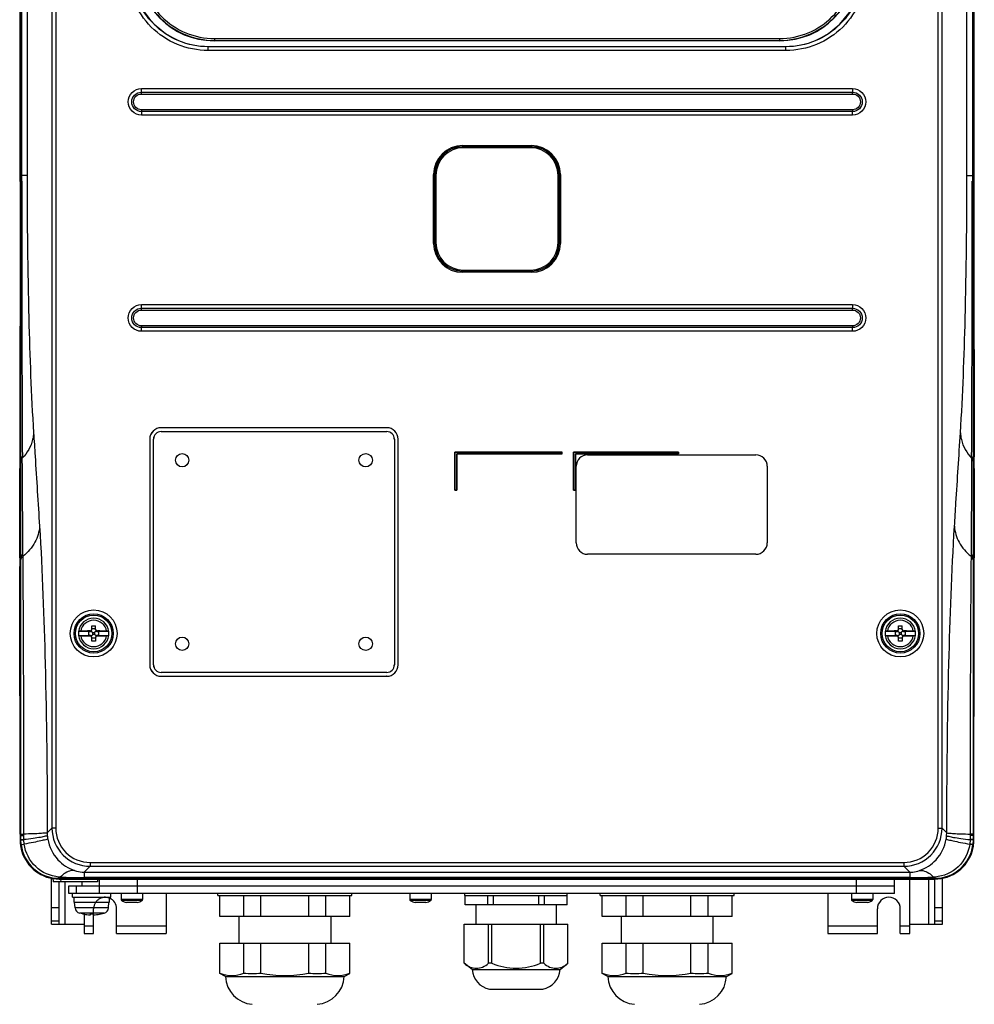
# Model space of a CAD drawing. Header units: millimetres. Extents: x 0 to 3364, y 0 to 2378.
# Tile 10 of 36: x 1396 to 1646, y 740 to 997. Entities that reach past the tile are written whole.
import ezdxf

# ---------------------------------------------------------------- set-up
doc = ezdxf.new("R2010")
doc.units = ezdxf.units.MM
doc.header["$LTSCALE"] = 185.02
doc.linetypes.add('HIDDEN', pattern=[0.2, 0.1, -0.1])
doc.layers.add('00_COMPONENTS', color=7, linetype='CONTINUOUS')

msp = doc.modelspace()

# ---------------------------------------------------------------- linework, layer by layer
at = {"layer": '00_COMPONENTS', "color": 9, "linetype": 'CONTINUOUS'}
for p, q in [((1404.46, 1402.87), (1404.46, 786.06)), ((1405.46, 1402.87), (1405.46, 786.06)), ((1636.28, 786.06), (1636.28, 1402.87)), ((1637.28, 786.06), (1637.28, 1402.87)), ((1396.35, 956.75), (1396.35, 1232.18)), ((1396.54, 956.75), (1396.54, 1232.18)), ((1397.95, 1232.18), (1397.95, 956.75)), ((1643.8, 956.75), (1643.8, 1232.18)), ((1645.21, 1232.18), (1645.21, 956.75)), ((1645.39, 1232.18), (1645.39, 956.75)), ((1446.87, 991.97), (1446.95, 992.04)), ((1446.95, 992.54), (1594.8, 992.54)), ((1446.95, 992.54), (1446.95, 992.04)), ((1446.95, 992.04), (1594.8, 992.04)), ((1594.8, 992.54), (1594.8, 992.04)), ((1594.87, 991.97), (1594.8, 992.04)), ((1445.3, 990.39), (1445.37, 990.47)), ((1596.44, 990.39), (1445.3, 990.39)), ((1445.3, 989.4), (1445.3, 990.39)), ((1596.44, 989.4), (1445.3, 989.4)), ((1596.44, 990.39), (1596.37, 990.47)), ((1596.44, 989.4), (1596.44, 990.39)), ((1427.87, 979.45), (1613.87, 979.45)), ((1427.87, 978.03), (1427.87, 979.45)), ((1427.87, 978.5), (1613.87, 978.5)), ((1613.87, 979.45), (1613.87, 978.5)), ((1613.87, 978.03), (1613.87, 978.5)), ((1427.87, 978.03), (1613.87, 978.03)), ((1613.87, 973.9), (1427.87, 973.9)), ((1427.87, 973.9), (1427.87, 972.48)), ((1613.87, 973.43), (1427.87, 973.43)), ((1613.87, 973.9), (1613.87, 973.43)), ((1613.87, 972.48), (1613.87, 973.43)), ((1613.87, 972.48), (1427.87, 972.48)), ((1511.87, 964.53), (1529.87, 964.53)), ((1511.87, 964.53), (1511.87, 964.22)), ((1511.87, 964.23), (1529.87, 964.23)), ((1529.87, 964.53), (1529.87, 964.22)), ((1397.95, 956.75), (1396.14, 956.75)), ((1396.35, 955.19), (1396.35, 956.75)), ((1396.54, 955.19), (1396.54, 956.75)), ((1504.3, 956.97), (1504.62, 956.97)), ((1504.3, 938.97), (1504.3, 956.97)), ((1504.6, 938.97), (1504.6, 956.97)), ((1537.44, 956.97), (1537.12, 956.97)), ((1537.14, 956.97), (1537.14, 938.97)), ((1537.44, 956.97), (1537.44, 938.97)), ((1643.8, 956.75), (1645.61, 956.75)), ((1645.21, 956.75), (1645.21, 955.19)), ((1645.39, 956.75), (1645.39, 955.19)), ((1396.33, 882.44), (1396.35, 955.19)), ((1645.39, 955.19), (1645.42, 882.44)), ((1504.3, 938.97), (1504.62, 938.97)), ((1537.44, 938.97), (1537.12, 938.97)), ((1511.87, 931.4), (1511.87, 931.72)), ((1529.87, 931.7), (1511.87, 931.7)), ((1529.87, 931.4), (1511.87, 931.4)), ((1529.87, 931.4), (1529.87, 931.72)), ((1427.87, 922.95), (1613.87, 922.95)), ((1427.87, 921.53), (1427.87, 922.95)), ((1427.87, 922), (1613.87, 922)), ((1613.87, 922.95), (1613.87, 922)), ((1613.87, 921.53), (1613.87, 922)), ((1427.87, 921.53), (1613.87, 921.53)), ((1613.87, 917.4), (1427.87, 917.4)), ((1427.87, 917.4), (1427.87, 916.93)), ((1613.87, 916.93), (1427.87, 916.93)), ((1427.87, 915.98), (1427.87, 916.93)), ((1613.87, 917.4), (1613.87, 916.93)), ((1613.87, 915.98), (1613.87, 916.93)), ((1613.87, 915.98), (1427.87, 915.98)), ((1433.01, 889.77), (1433.02, 889.77)), ((1433.02, 890.77), (1433.03, 890.76)), ((1492.02, 890.77), (1492.01, 890.76)), ((1492.03, 889.77), (1492.02, 889.77)), ((1430.02, 887.77), (1430.03, 887.76)), ((1431.01, 887.77), (1431.02, 887.77)), ((1494.03, 887.77), (1494.02, 887.77)), ((1495.02, 887.77), (1495.01, 887.76)), ((1396.71, 882.79), (1396.71, 883.2)), ((1645.03, 883.2), (1645.03, 882.79)), ((1396.33, 882.44), (1396.02, 882.44)), ((1396.32, 880.14), (1396.33, 882.02)), ((1396.33, 882.02), (1396.33, 882.44)), ((1396.73, 880.14), (1396.71, 882.79)), ((1645.03, 882.79), (1645.01, 880.14)), ((1645.42, 882.44), (1645.72, 882.44)), ((1645.42, 882.44), (1645.42, 882.02)), ((1645.42, 882.02), (1645.42, 880.14)), ((1396.88, 857.7), (1396.73, 880.14)), ((1645.01, 880.14), (1644.86, 857.7)), ((1396.89, 857.17), (1396.88, 857.7)), ((1644.86, 857.7), (1644.86, 857.17)), ((1396.31, 856.78), (1396.02, 856.78)), ((1396.31, 856.25), (1396.31, 856.78)), ((1396.31, 854.55), (1396.31, 856.25)), ((1645.43, 856.78), (1645.72, 856.78)), ((1645.43, 856.78), (1645.43, 856.25)), ((1645.43, 856.25), (1645.43, 854.55)), ((1396.32, 784.46), (1396.31, 854.55)), ((1645.43, 854.55), (1645.42, 784.46)), ((1414.37, 837.44), (1414.37, 837.61)), ((1416.37, 837.44), (1416.37, 837.61)), ((1625.37, 837.44), (1625.37, 837.61)), ((1627.37, 837.44), (1627.37, 837.61)), ((1414.37, 836.49), (1414.37, 836.32)), ((1416.37, 836.49), (1416.37, 836.32)), ((1625.37, 836.49), (1625.37, 836.32)), ((1627.37, 836.49), (1627.37, 836.32)), ((1430.02, 828.76), (1430.03, 828.77)), ((1431.01, 828.76), (1431.02, 828.76)), ((1433.01, 826.76), (1433.02, 826.77)), ((1492.03, 826.76), (1492.02, 826.77)), ((1494.03, 828.76), (1494.02, 828.76)), ((1495.02, 828.76), (1495.01, 828.77)), ((1433.02, 825.77), (1433.03, 825.77)), ((1492.02, 825.77), (1492.01, 825.77)), ((1403.23, 784.83), (1404.46, 786.06)), ((1405.46, 786.06), (1404.46, 786.06)), ((1636.28, 786.06), (1637.28, 786.06)), ((1637.28, 786.06), (1638.51, 784.83)), ((1396.13, 782.96), (1396.32, 782.96)), ((1396.32, 782.96), (1396.32, 784.46)), ((1396.39, 781.76), (1396.32, 782.96)), ((1397.13, 784.14), (1397.13, 784.5)), ((1397.14, 783.05), (1397.13, 784.14)), ((1397.14, 782.96), (1397.14, 783.05)), ((1397.22, 781.87), (1397.14, 782.96)), ((1403.23, 784.83), (1403.25, 784.15)), ((1638.49, 784.15), (1638.51, 784.83)), ((1644.6, 782.96), (1644.52, 781.87)), ((1644.61, 784.14), (1644.6, 783.05)), ((1644.6, 783.05), (1644.6, 782.96)), ((1644.61, 784.5), (1644.61, 784.14)), ((1645.42, 782.97), (1645.35, 781.78)), ((1645.42, 784.46), (1645.42, 782.97)), ((1645.42, 782.97), (1645.61, 782.97)), ((1396.39, 781.76), (1397.22, 781.87)), ((1644.52, 781.87), (1644.51, 781.79)), ((1645.35, 781.78), (1645.34, 781.7)), ((1645.34, 781.7), (1645.53, 781.68)), ((1412.91, 774.54), (1414.45, 776.07)), ((1414.45, 777.07), (1627.3, 777.07)), ((1414.45, 777.07), (1414.45, 776.07)), ((1414.45, 776.07), (1627.3, 776.07)), ((1627.3, 777.07), (1627.3, 776.07)), ((1627.3, 776.07), (1628.83, 774.54)), ((1406.65, 773.24), (1406.27, 773.27)), ((1406.69, 772.94), (1406.37, 772.94)), ((1406.37, 772.73), (1406.37, 772.94)), ((1406.72, 772.75), (1406.77, 771.97)), ((1412.91, 774.54), (1628.83, 774.54)), ((1412.91, 774.54), (1412.91, 773.13)), ((1628.83, 773.13), (1412.91, 773.13)), ((1412.91, 773.13), (1412.91, 772.73)), ((1628.83, 772.94), (1412.91, 772.94)), ((1426.87, 768.97), (1426.87, 772.73)), ((1614.87, 768.97), (1614.87, 772.73)), ((1628.83, 774.54), (1628.83, 772.73)), ((1633.87, 760.97), (1633.87, 772.73)), ((1635.37, 772.94), (1635.06, 772.94)), ((1635.48, 773.27), (1635.09, 773.24)), ((1635.37, 772.94), (1635.37, 772.73)), ((1407.87, 771.97), (1407.87, 760.97)), ((1410.87, 768.97), (1410.87, 770.97)), ((1428.17, 767.37), (1422.57, 767.37)), ((1503.67, 767.37), (1498.07, 767.37)), ((1619.17, 767.37), (1613.57, 767.37)), ((1406.37, 765.24), (1404.37, 765.24)), ((1419.24, 765.2), (1410.5, 765.2)), ((1428.04, 767.14), (1422.7, 767.14)), ((1503.54, 767.14), (1498.2, 767.14)), ((1619.04, 767.14), (1613.7, 767.14)), ((1637.37, 765.24), (1635.37, 765.24)), ((1418.08, 763.8), (1411.67, 763.8)), ((1406.37, 761.69), (1404.37, 761.69)), ((1412.87, 760.47), (1415.37, 760.47)), ((1421.37, 760.47), (1434.37, 760.47)), ((1607.37, 760.47), (1620.37, 760.47)), ((1626.37, 760.47), (1628.87, 760.47)), ((1637.37, 761.69), (1635.37, 761.69))]:
    msp.add_line(p, q, dxfattribs=at)
at = {"layer": '00_COMPONENTS', "color": 7, "linetype": 'CONTINUOUS'}
for p, q in [((1396.14, 956.75), (1396.14, 1232.18)), ((1645.61, 1232.18), (1645.61, 956.75)), ((1594.87, 991.97), (1446.87, 991.97)), ((1445.37, 990.47), (1596.37, 990.47)), ((1529.87, 964.22), (1511.87, 964.22)), ((1529.62, 963.97), (1512.12, 963.97)), ((1504.62, 956.97), (1504.62, 938.97)), ((1504.87, 956.72), (1504.87, 939.22)), ((1536.87, 939.22), (1536.87, 956.72)), ((1537.12, 938.97), (1537.12, 956.97)), ((1511.87, 931.72), (1529.87, 931.72)), ((1512.12, 931.97), (1529.62, 931.97)), ((1433.01, 889.77), (1492.03, 889.77)), ((1492.02, 890.77), (1433.02, 890.77)), ((1433.02, 889.77), (1492.02, 889.77)), ((1492.01, 890.76), (1433.03, 890.76)), ((1430.02, 887.77), (1430.02, 828.76)), ((1430.03, 887.76), (1430.03, 828.77)), ((1431.01, 828.76), (1431.01, 887.77)), ((1431.02, 828.76), (1431.02, 887.77)), ((1494.02, 887.77), (1494.02, 828.76)), ((1494.03, 887.77), (1494.03, 828.76)), ((1495.01, 828.77), (1495.01, 887.76)), ((1495.02, 828.76), (1495.02, 887.77)), ((1537.88, 884.4), (1509.86, 884.4)), ((1509.86, 884.4), (1509.87, 884.4)), ((1509.86, 884.4), (1509.86, 874.39)), ((1509.87, 884.4), (1537.87, 884.4)), ((1509.87, 874.4), (1509.87, 884.4)), ((1537.87, 883.9), (1510.37, 883.9)), ((1510.38, 883.89), (1510.37, 883.9)), ((1510.37, 883.9), (1510.37, 874.4)), ((1510.38, 883.89), (1537.88, 883.89)), ((1510.38, 874.39), (1510.38, 883.89)), ((1537.87, 884.4), (1537.87, 883.9)), ((1537.88, 884.4), (1537.87, 884.4)), ((1537.88, 883.89), (1537.87, 883.9)), ((1537.88, 883.89), (1537.88, 884.4)), ((1568.38, 884.4), (1540.86, 884.4)), ((1540.86, 884.4), (1540.87, 884.4)), ((1540.86, 884.4), (1540.86, 874.39)), ((1540.87, 884.4), (1568.37, 884.4)), ((1540.87, 874.4), (1540.87, 884.4)), ((1568.37, 883.9), (1541.37, 883.9)), ((1541.38, 883.89), (1541.37, 883.9)), ((1541.37, 883.9), (1541.37, 874.4)), ((1541.38, 883.89), (1568.38, 883.89)), ((1541.38, 874.39), (1541.38, 883.89)), ((1544.57, 883.67), (1588.57, 883.67)), ((1568.37, 884.4), (1568.37, 883.9)), ((1568.38, 884.4), (1568.37, 884.4)), ((1568.38, 883.89), (1568.37, 883.9)), ((1568.38, 883.89), (1568.38, 884.4)), ((1396.03, 883.13), (1396.02, 882.44)), ((1541.57, 860.67), (1541.57, 880.67)), ((1591.57, 880.67), (1591.57, 860.67)), ((1645.72, 882.44), (1645.72, 883.13)), ((1396.02, 856.78), (1396.02, 880.14)), ((1645.72, 880.14), (1645.72, 856.78)), ((1509.86, 874.39), (1509.87, 874.4)), ((1509.86, 874.39), (1510.38, 874.39)), ((1510.37, 874.4), (1509.87, 874.4)), ((1510.38, 874.39), (1510.37, 874.4)), ((1540.86, 874.39), (1540.87, 874.4)), ((1540.86, 874.39), (1541.38, 874.39)), ((1541.37, 874.4), (1540.87, 874.4)), ((1541.38, 874.39), (1541.37, 874.4)), ((1588.57, 857.67), (1544.57, 857.67)), ((1414.12, 837.47), (1411.4, 837.47)), ((1411.4, 837.47), (1411.4, 837.47)), ((1414.12, 837.47), (1414.37, 837.44)), ((1414.12, 836.47), (1414.12, 837.47)), ((1414.75, 837.59), (1415.12, 837.22)), ((1414.87, 838.97), (1415.87, 838.97)), ((1414.87, 837.94), (1414.87, 838.97)), ((1414.87, 838.22), (1415.87, 838.22)), ((1415.12, 837.22), (1415.62, 837.22)), ((1415.12, 836.72), (1415.12, 837.22)), ((1415.99, 837.59), (1415.62, 837.22)), ((1415.62, 837.22), (1415.62, 836.72)), ((1415.87, 837.94), (1415.87, 838.97)), ((1416.37, 837.44), (1416.62, 837.47)), ((1419.34, 837.47), (1416.62, 837.47)), ((1416.62, 837.47), (1416.62, 836.47)), ((1419.34, 837.47), (1419.34, 837.47)), ((1625.12, 837.47), (1622.4, 837.47)), ((1622.4, 837.47), (1622.4, 837.47)), ((1625.12, 837.47), (1625.37, 837.44)), ((1625.12, 836.47), (1625.12, 837.47)), ((1625.75, 837.59), (1626.12, 837.22)), ((1625.87, 838.97), (1626.87, 838.97)), ((1625.87, 837.94), (1625.87, 838.97)), ((1625.87, 838.22), (1626.87, 838.22)), ((1626.12, 837.22), (1626.62, 837.22)), ((1626.12, 836.72), (1626.12, 837.22)), ((1626.99, 837.59), (1626.62, 837.22)), ((1626.62, 837.22), (1626.62, 836.72)), ((1626.87, 837.94), (1626.87, 838.97)), ((1627.37, 837.44), (1627.62, 837.47)), ((1630.34, 837.47), (1627.62, 837.47)), ((1627.62, 837.47), (1627.62, 836.47)), ((1630.34, 837.47), (1630.34, 837.47)), ((1411.4, 836.47), (1414.12, 836.47)), ((1411.4, 836.47), (1411.4, 836.46)), ((1414.37, 836.49), (1414.12, 836.47)), ((1414.75, 836.34), (1415.12, 836.72)), ((1414.87, 834.97), (1414.87, 835.99)), ((1415.87, 835.72), (1414.87, 835.72)), ((1415.87, 834.97), (1414.87, 834.97)), ((1415.62, 836.72), (1415.12, 836.72)), ((1415.99, 836.34), (1415.62, 836.72)), ((1415.87, 835.99), (1415.87, 834.97)), ((1416.62, 836.47), (1416.37, 836.49)), ((1416.62, 836.47), (1419.34, 836.47)), ((1419.34, 836.47), (1419.34, 836.46)), ((1622.4, 836.47), (1625.12, 836.47)), ((1622.4, 836.47), (1622.4, 836.46)), ((1625.37, 836.49), (1625.12, 836.47)), ((1625.75, 836.34), (1626.12, 836.72)), ((1625.87, 834.97), (1625.87, 835.99)), ((1626.87, 835.72), (1625.87, 835.72)), ((1626.87, 834.97), (1625.87, 834.97)), ((1626.62, 836.72), (1626.12, 836.72)), ((1626.99, 836.34), (1626.62, 836.72)), ((1626.87, 835.99), (1626.87, 834.97)), ((1627.62, 836.47), (1627.37, 836.49)), ((1627.62, 836.47), (1630.34, 836.47)), ((1630.34, 836.47), (1630.34, 836.46)), ((1492.03, 826.76), (1433.01, 826.76)), ((1492.02, 826.77), (1433.02, 826.77)), ((1433.02, 825.77), (1492.02, 825.77)), ((1433.03, 825.77), (1492.01, 825.77)), ((1396.13, 784.46), (1396.13, 783.98)), ((1396.13, 783.98), (1396.13, 782.96)), ((1645.61, 783.99), (1645.61, 784.46)), ((1645.61, 782.97), (1645.61, 783.99)), ((1404.71, 773), (1404.77, 771.97)), ((1406.37, 772.73), (1412.91, 772.73)), ((1412.91, 772.73), (1628.83, 772.73)), ((1416.37, 772.73), (1416.37, 771.97)), ((1416.87, 768.97), (1416.87, 772.73)), ((1624.87, 768.97), (1624.87, 772.73)), ((1628.83, 772.73), (1635.37, 772.73)), ((1635.37, 760.97), (1635.37, 772.73)), ((1416.37, 771.97), (1404.77, 771.97)), ((1406.37, 760.97), (1406.37, 771.97)), ((1408.87, 770.97), (1624.87, 770.97)), ((1408.87, 768.97), (1408.87, 770.97)), ((1412.37, 770.97), (1412.37, 771.97)), ((1624.87, 768.97), (1408.87, 768.97)), ((1409.87, 767.97), (1409.87, 768.97)), ((1409.87, 767.97), (1419.87, 767.97)), ((1410.27, 766.67), (1410.27, 767.97)), ((1419.47, 766.67), (1419.47, 767.97)), ((1419.87, 767.97), (1419.87, 768.97)), ((1422.57, 768.97), (1422.57, 767.37)), ((1428.17, 768.97), (1428.17, 767.37)), ((1447.87, 768.47), (1447.87, 768.97)), ((1447.87, 768.47), (1482.87, 768.47)), ((1448.4, 762.97), (1448.4, 768.47)), ((1454.63, 762.97), (1454.63, 768.47)), ((1459.13, 762.97), (1459.13, 768.47)), ((1471.61, 762.97), (1471.61, 768.47)), ((1476.11, 762.97), (1476.11, 768.47)), ((1482.35, 762.97), (1482.35, 768.47)), ((1482.87, 768.47), (1482.87, 768.97)), ((1498.07, 768.97), (1498.07, 767.37)), ((1503.67, 768.97), (1503.67, 767.37)), ((1512.49, 768.47), (1512.49, 768.97)), ((1512.49, 768.47), (1539.26, 768.47)), ((1512.52, 765.97), (1512.52, 768.47)), ((1518.44, 765.97), (1518.44, 768.47)), ((1519.94, 765.97), (1519.94, 768.47)), ((1531.8, 765.97), (1531.8, 768.47)), ((1533.3, 765.97), (1533.3, 768.47)), ((1539.23, 765.97), (1539.23, 768.47)), ((1539.26, 768.47), (1539.26, 768.97)), ((1547.87, 768.47), (1547.87, 768.97)), ((1547.87, 768.47), (1582.87, 768.47)), ((1548.4, 762.97), (1548.4, 768.47)), ((1554.63, 762.97), (1554.63, 768.47)), ((1559.13, 762.97), (1559.13, 768.47)), ((1571.61, 762.97), (1571.61, 768.47)), ((1576.11, 762.97), (1576.11, 768.47)), ((1582.35, 762.97), (1582.35, 768.47)), ((1582.87, 768.47), (1582.87, 768.97)), ((1613.57, 768.97), (1613.57, 767.37)), ((1619.17, 768.97), (1619.17, 767.37)), ((1410.27, 766.67), (1419.47, 766.67)), ((1410.5, 765.2), (1410.37, 766.67)), ((1419.24, 765.2), (1419.37, 766.67)), ((1426.77, 766.57), (1423.97, 766.57)), ((1502.27, 766.57), (1499.47, 766.57)), ((1539.23, 765.97), (1512.52, 765.97)), ((1515.37, 765.97), (1515.37, 760.97)), ((1536.37, 765.97), (1536.37, 760.97)), ((1617.77, 766.57), (1614.97, 766.57)), ((1412.42, 763.62), (1411.67, 763.8)), ((1412.42, 763.62), (1412.42, 763.62)), ((1414.52, 763.62), (1415.22, 763.62)), ((1414.52, 763.4), (1414.52, 763.62)), ((1415.22, 763.62), (1415.22, 763.4)), ((1417.32, 763.62), (1418.08, 763.8)), ((1417.32, 763.62), (1417.32, 763.62)), ((1482.35, 762.97), (1448.4, 762.97)), ((1453.37, 762.97), (1453.37, 755.97)), ((1477.37, 762.97), (1477.37, 755.97)), ((1582.35, 762.97), (1548.4, 762.97)), ((1553.37, 762.97), (1553.37, 755.97)), ((1577.37, 762.97), (1577.37, 755.97)), ((1404.37, 760.97), (1412.87, 760.97)), ((1512.31, 760.97), (1539.44, 760.97)), ((1512.31, 750.7), (1512.31, 760.97)), ((1518.66, 750.71), (1518.66, 760.97)), ((1519.52, 750.71), (1519.52, 760.97)), ((1532.22, 750.71), (1532.22, 760.97)), ((1533.09, 750.71), (1533.09, 760.97)), ((1539.44, 750.7), (1539.44, 760.97)), ((1628.87, 760.97), (1637.37, 760.97)), ((1448.4, 755.97), (1482.35, 755.97)), ((1448.4, 748.04), (1448.4, 755.97)), ((1454.63, 748.16), (1454.63, 755.97)), ((1459.13, 748.16), (1459.13, 755.97)), ((1471.61, 748.16), (1471.61, 755.97)), ((1476.11, 748.16), (1476.11, 755.97)), ((1482.35, 748.04), (1482.35, 755.97)), ((1548.4, 755.97), (1582.35, 755.97)), ((1548.4, 748.04), (1548.4, 755.97)), ((1554.63, 748.16), (1554.63, 755.97)), ((1559.13, 748.16), (1559.13, 755.97)), ((1571.61, 748.16), (1571.61, 755.97)), ((1576.11, 748.16), (1576.11, 755.97)), ((1582.35, 748.04), (1582.35, 755.97)), ((1514.39, 749.05), (1512.31, 750.7)), ((1519.52, 750.71), (1518.66, 750.71)), ((1533.09, 750.71), (1532.22, 750.71)), ((1537.36, 749.05), (1539.44, 750.7)), ((1449.88, 747.23), (1448.4, 748.04)), ((1449.88, 747.23), (1480.87, 747.23)), ((1480.87, 747.23), (1482.35, 748.04)), ((1514.39, 749.05), (1537.36, 749.05)), ((1549.88, 747.23), (1548.4, 748.04)), ((1549.88, 747.23), (1580.87, 747.23)), ((1580.87, 747.23), (1582.35, 748.04)), ((1518.87, 743.97), (1532.87, 743.97))]:
    msp.add_line(p, q, dxfattribs=at)
at = {"layer": '00_COMPONENTS', "color": 3, "linetype": 'CONTINUOUS'}
for p, q in [((1404.37, 760.97), (1404.37, 773.06)), ((1628.87, 758.47), (1628.87, 772.73)), ((1637.37, 760.97), (1637.37, 773.06)), ((1434.37, 768.97), (1434.37, 758.47)), ((1607.37, 768.97), (1607.37, 758.47)), ((1421.37, 758.47), (1421.37, 764.97)), ((1620.37, 758.47), (1620.37, 764.97)), ((1626.37, 758.47), (1626.37, 764.97)), ((1412.87, 763.62), (1412.87, 758.47)), ((1415.37, 758.47), (1415.37, 763.4)), ((1412.87, 758.47), (1415.37, 758.47)), ((1421.37, 758.47), (1434.37, 758.47)), ((1607.37, 758.47), (1620.37, 758.47)), ((1626.37, 758.47), (1628.87, 758.47))]:
    msp.add_line(p, q, dxfattribs=at)
at = {"layer": '00_COMPONENTS', "color": 8, "linetype": 'HIDDEN'}
msp.add_line((1415.37, 763.4), (1415.37, 764.97), dxfattribs=at)
at = {"layer": '00_COMPONENTS', "color": 7, "linetype": 'CONTINUOUS'}
for centre, radius in [((1438.52, 882.27), 1.75), ((1486.52, 882.27), 1.75), ((1415.37, 836.97), 4.79), ((1626.37, 836.97), 4.79), ((1438.52, 834.27), 1.75), ((1486.52, 834.27), 1.75)]:
    msp.add_circle(centre, radius, dxfattribs=at)
at = {"layer": '00_COMPONENTS', "color": 9, "linetype": 'CONTINUOUS'}
for centre, radius in [((1415.37, 836.97), 6.14), ((1415.37, 836.97), 5.14), ((1626.37, 836.97), 6.14), ((1626.37, 836.97), 5.14)]:
    msp.add_circle(centre, radius, dxfattribs=at)
for centre, radius, start, end in [((1511.87, 956.97), 7.57, 90, 180), ((1511.87, 956.97), 7.27, 90, 180), ((1529.87, 956.97), 7.57, 0, 90), ((1529.87, 956.97), 7.27, 0, 90), ((14869.21, 951.68), 13472.67, 179.985046, 180.291223), ((-13357.99, 955.37), 15003.19, 359.724395, 359.999338), ((1511.87, 938.97), 7.57, 180, 270), ((1511.87, 938.97), 7.27, 180, 270), ((1529.87, 938.97), 7.57, 270, 360), ((1529.87, 938.97), 7.27, 270, 360), ((10291.78, 791.39), 8647.17, 179.564089, 180.045619), ((1415.37, 836.97), 3.44, 9.8388, 170.1612), ((1626.37, 836.97), 3.44, 9.8388, 170.1612), ((1415.37, 836.97), 3.44, 189.8388, 350.1612), ((1626.37, 836.97), 3.44, 189.8388, 350.1612), ((1414.44, 786.06), 9.98, 179.9897, 270.0103), ((1414.44, 786.06), 8.98, 179.9678, 270.0322), ((1627.3, 786.06), 9.98, 269.9897, 0.0103), ((1627.3, 786.06), 8.98, 269.9678, 0.0322), ((1413.65, 784.9), 10.43, 184.163, 189.4353), ((1628.09, 784.9), 10.43, 350.5648, 355.8369), ((1406.34, 782.95), 10.02, 186.8185, 270.1924), ((1635.41, 782.95), 10.02, 269.8073, 352.8047), ((1412.78, 944.36), 171.23, 267.9488, 270.0443), ((1413.13, -2363.92), 3136.86, 90.00398, 90.11767), ((1628.97, 944.25), 171.12, 269.955, 272.0519), ((1628.62, -2361.14), 3134.08, 89.88228, 89.99607)]:
    msp.add_arc(centre, radius, start, end, dxfattribs=at)
at = {"layer": '00_COMPONENTS', "color": 7, "linetype": 'CONTINUOUS'}
for centre, radius, start, end in [((1511.87, 956.97), 7.25, 90, 180), ((1512.12, 956.72), 7.25, 90, 180), ((1529.62, 956.72), 7.25, 0, 90), ((1529.87, 956.97), 7.25, 0, 90), ((26075.75, 956.11), 24430.15, 180.00215, 180.171157), ((1511.87, 938.97), 7.25, 180, 270), ((1512.12, 939.22), 7.25, 180, 270), ((1529.62, 939.22), 7.25, 270, 360), ((1529.87, 938.97), 7.25, 270, 360), ((1544.57, 880.67), 3, 90, 180), ((1588.57, 880.67), 3, 0, 90), ((2005.62, 880.12), 609.6, 179.7818, 179.99806), ((1036.12, 880.12), 609.6, 0.00194, 0.2182), ((1544.57, 860.67), 3, 180, 270), ((1588.57, 860.67), 3, 270, 360), ((2010.55, 856.8), 614.53, 180.00167, 180.2163), ((1031.19, 856.8), 614.53, 359.7837, 359.99833), ((-20964.85, 784.55), 22360.98, 359.999775, 0.179179), ((1415.37, 836.97), 4, 7.3135, 172.6865), ((1626.37, 836.97), 4, 7.3135, 172.6865), ((1415.37, 836.97), 4, 172.8192, 187.1808), ((1415.16, 760.95), 76.67, 90.5866, 92.3728), ((1415.49, 757.23), 80.39, 87.6685, 89.372), ((1415.37, 836.97), 4, 352.8192, 7.1808), ((1626.37, 836.97), 4, 172.8192, 187.1808), ((1626.16, 760.95), 76.67, 90.5866, 92.3728), ((1626.49, 757.23), 80.39, 87.6685, 89.372), ((1626.37, 836.97), 4, 352.8192, 7.1808), ((1415.37, 836.97), 4, 187.3135, 352.6865), ((1415.25, 916.7), 80.39, 267.6685, 269.372), ((1415.59, 912.98), 76.67, 270.5866, 272.3728), ((1626.37, 836.97), 4, 187.3135, 352.6865), ((1626.25, 916.7), 80.39, 267.6685, 269.372), ((1626.59, 912.98), 76.67, 270.5866, 272.3728), ((1406.38, 782.97), 10.25, 180.0525, 186.824), ((1635.36, 782.97), 10.25, 352.7231, 359.9488), ((1406.44, 782.98), 10.31, 186.8349, 195.8696), ((1406.37, 782.97), 10.24, 195.877, 270.0001), ((1635.37, 782.97), 10.24, 269.9999, 344.123), ((1635.31, 782.98), 10.3, 344.1292, 352.714), ((1422.85, 767.37), 0.28, 180, 237.7308), ((1427.89, 767.37), 0.28, 302.2692, 360), ((1498.35, 767.37), 0.28, 180, 237.7308), ((1503.39, 767.37), 0.28, 302.2692, 360), ((1613.85, 767.37), 0.28, 180, 237.7308), ((1618.89, 767.37), 0.28, 302.2692, 360), ((1412.09, 765.34), 1.6, 185, 254.506), ((1417.65, 765.34), 1.6, 285.494, 355), ((1425.37, 771.37), 5, 237.7308, 253.7398), ((1425.37, 771.37), 5, 286.2602, 302.2692), ((1500.87, 771.37), 5, 237.7308, 253.7398), ((1500.87, 771.37), 5, 286.2602, 302.2692), ((1616.37, 771.37), 5, 237.7308, 253.7398), ((1616.37, 771.37), 5, 286.2602, 302.2692), ((1414.87, 775.37), 11.99, 258.2142, 265.9364), ((1415.37, 765.77), 2.38, 269.3179, 270.6821), ((1415.26, 769.9), 6.51, 272.4983, 274.1002), ((1414.87, 775.37), 11.99, 274.0636, 281.7858), ((1525.87, 765.67), 16.25, 246.9992, 293.0008), ((1457.4, 747.49), 7.53, 182.0242, 265.9673), ((1456.88, 770.03), 21.99, 264.1274, 275.8726), ((1465.37, 777.25), 29.75, 257.8975, 282.1025), ((1473.86, 770.03), 21.99, 264.1274, 275.8726), ((1473.34, 747.49), 7.53, 274.0327, 357.9758), ((1519.92, 749.41), 5.55, 183.78, 259.0816), ((1531.82, 749.41), 5.55, 280.9184, 356.22), ((1557.4, 747.49), 7.53, 182.0242, 265.9673), ((1556.88, 770.03), 21.99, 264.1274, 275.8726), ((1565.37, 777.25), 29.75, 257.8975, 282.1025), ((1573.86, 770.03), 21.99, 264.1274, 275.8726), ((1573.34, 747.49), 7.53, 274.0327, 357.9758)]:
    msp.add_arc(centre, radius, start, end, dxfattribs=at)
at = {"layer": '00_COMPONENTS', "color": 8, "linetype": 'HIDDEN'}
msp.add_arc((1418.37, 764.97), 3, 66.6845, 180, dxfattribs=at)
at = {"layer": '00_COMPONENTS', "color": 3, "linetype": 'CONTINUOUS'}
for centre, end in [((1418.37, 764.97), 66.6845), ((1623.37, 764.97), 180)]:
    msp.add_arc(centre, 3, 0, end, dxfattribs=at)
at = {"layer": '00_COMPONENTS', "color": 7, "linetype": 'CONTINUOUS'}
for centre, major_axis, ratio, start_param, end_param in [((1446.87, 1011.97), (14.15, 14.15), 0.999695, -3.926839, -2.356347), ((1594.87, 1011.97), (-14.15, 14.15), 0.999695, -3.926839, -2.356347), ((1445.37, 1010.47), (14.15, 14.15), 0.999695, 2.356347, 3.926839), ((1596.37, 1010.47), (-14.15, 14.15), 0.999695, 2.356347, 3.926839), ((1433.02, 887.76), (2.12, -2.12), 0.999695, 2.356347, 3.926839), ((1433.03, 887.76), (2.12, -2.12), 0.999695, 2.356347, 3.926839), ((1433.01, 887.77), (1.41, -1.41), 0.999695, 2.356347, 3.926839), ((1433.02, 887.76), (1.41, -1.41), 0.999695, 2.356347, 3.926839), ((1492.01, 887.76), (-2.12, -2.12), 0.999695, 2.356347, 3.926839), ((1492.02, 887.76), (2.12, 2.12), 0.999695, -0.785246, 0.785246), ((1492.02, 887.76), (-1.41, -1.41), 0.999695, 2.356347, 3.926839), ((1492.03, 887.77), (1.41, 1.41), 0.999695, -0.785246, 0.785246), ((1414.37, 837.95), (0.354, -0.386), 0.916331, -0.785398, 0.077046), ((1414.37, 837.94), (0, 0.55), 0.909039, -2.279149, -1.570796), ((1416.37, 837.94), (0, 0.55), 0.909039, 1.570796, 2.279149), ((1416.37, 837.95), (0.354, 0.386), 0.916331, 3.064547, 3.926991), ((1625.37, 837.95), (0.354, -0.386), 0.916331, -0.785398, 0.077046), ((1625.37, 837.94), (0, 0.55), 0.909039, -2.279149, -1.570796), ((1627.37, 837.94), (0, 0.55), 0.909039, 1.570796, 2.279149), ((1627.37, 837.95), (0.354, 0.386), 0.916331, 3.064547, 3.926991), ((1414.37, 835.98), (0.354, 0.386), 0.916331, -0.077046, 0.785398), ((1414.37, 835.99), (0, 0.55), 0.909039, -1.570796, -0.862444), ((1416.37, 835.99), (0, 0.55), 0.909039, 0.862444, 1.570796), ((1416.37, 835.98), (0.354, -0.386), 0.916331, 2.356194, 3.218639), ((1625.37, 835.98), (0.354, 0.386), 0.916331, -0.077046, 0.785398), ((1625.37, 835.99), (0, 0.55), 0.909039, -1.570796, -0.862444), ((1627.37, 835.99), (0, 0.55), 0.909039, 0.862444, 1.570796), ((1627.37, 835.98), (0.354, -0.386), 0.916331, 2.356194, 3.218639), ((1433.02, 828.77), (2.12, 2.12), 0.999695, -3.926839, -2.356347), ((1433.03, 828.77), (2.12, 2.12), 0.999695, 2.356347, 3.926839), ((1433.01, 828.76), (1.41, 1.41), 0.999695, -3.926839, -2.356347), ((1433.02, 828.77), (1.41, 1.41), 0.999695, 2.356347, 3.926839), ((1492.01, 828.77), (-2.12, 2.12), 0.999695, 2.356347, 3.926839), ((1492.02, 828.77), (-1.41, 1.41), 0.999695, 2.356347, 3.926839), ((1492.02, 828.77), (2.12, -2.12), 0.999695, -0.785246, 0.785246), ((1492.03, 828.76), (1.41, -1.41), 0.999695, -0.785246, 0.785246)]:
    msp.add_ellipse(centre, major_axis=major_axis, ratio=ratio, start_param=start_param, end_param=end_param, dxfattribs=at)
at = {"layer": '00_COMPONENTS', "color": 9, "linetype": 'CONTINUOUS'}
for points, knots in [([(1426.95, 1012.04), (1426.95, 1009.44), (1427.99, 1004.18), (1432.44, 997.53), (1439.09, 993.08), (1444.35, 992.04), (1446.95, 992.04)], [0, 0, 0, 0, 0.25, 0.5, 0.75, 1, 1, 1, 1]), ([(1427.45, 1012.04), (1427.45, 1009.5), (1428.46, 1004.38), (1432.8, 997.9), (1439.28, 993.56), (1444.41, 992.54), (1446.95, 992.54)], [0, 0, 0, 0, 0.249999, 0.5, 0.750001, 1, 1, 1, 1]), ([(1594.8, 992.04), (1597.4, 992.04), (1602.66, 993.08), (1609.3, 997.53), (1613.75, 1004.18), (1614.79, 1009.44), (1614.79, 1012.04)], [0, 0, 0, 0, 0.25, 0.5, 0.75, 1, 1, 1, 1]), ([(1594.8, 992.54), (1597.33, 992.54), (1602.46, 993.56), (1608.94, 997.9), (1613.28, 1004.38), (1614.29, 1009.5), (1614.29, 1012.04)], [0, 0, 0, 0, 0.249999, 0.5, 0.750001, 1, 1, 1, 1]), ([(1445.3, 989.4), (1442.57, 989.4), (1437.05, 990.49), (1430.07, 995.16), (1425.39, 1002.14), (1424.3, 1007.66), (1424.3, 1010.39)], [0, 0, 0, 0, 0.250003, 0.5, 0.749996, 1, 1, 1, 1]), ([(1445.3, 990.39), (1442.7, 990.4), (1437.44, 991.43), (1430.79, 995.89), (1426.34, 1002.53), (1425.3, 1007.79), (1425.3, 1010.39)], [0, 0, 0, 0, 0.250005, 0.499999, 0.749993, 1, 1, 1, 1]), ([(1617.44, 1010.39), (1617.44, 1007.66), (1616.35, 1002.14), (1611.68, 995.16), (1604.7, 990.49), (1599.18, 989.4), (1596.44, 989.4)], [0, 0, 0, 0, 0.250003, 0.5, 0.749996, 1, 1, 1, 1]), ([(1616.44, 1010.39), (1616.44, 1007.79), (1615.4, 1002.53), (1610.95, 995.89), (1604.3, 991.43), (1599.05, 990.4), (1596.44, 990.39)], [0, 0, 0, 0, 0.250005, 0.499999, 0.749993, 1, 1, 1, 1]), ([(1427.87, 972.48), (1426.98, 972.48), (1425.13, 973.24), (1424.02, 975.97), (1425.13, 978.69), (1426.98, 979.45), (1427.87, 979.45)], [0, 0, 0, 0, 0.250006, 0.500009, 0.75001, 1, 1, 1, 1]), ([(1427.87, 973.43), (1427.22, 973.42), (1425.87, 973.97), (1425.06, 975.97), (1425.88, 977.96), (1427.22, 978.51), (1427.87, 978.5)], [0, 0, 0, 0, 0.249917, 0.500138, 0.750305, 1, 1, 1, 1]), ([(1613.87, 979.45), (1614.76, 979.45), (1616.61, 978.69), (1617.73, 975.96), (1616.61, 973.24), (1614.76, 972.48), (1613.87, 972.48)], [0, 0, 0, 0, 0.250007, 0.500016, 0.750027, 1, 1, 1, 1]), ([(1613.87, 978.5), (1614.52, 978.5), (1615.87, 977.96), (1616.68, 975.97), (1615.87, 973.97), (1614.52, 973.43), (1613.87, 973.43)], [0, 0, 0, 0, 0.249734, 0.499833, 0.750151, 1, 1, 1, 1]), ([(1427.87, 973.9), (1427.34, 973.9), (1426.24, 974.34), (1425.58, 975.97), (1426.25, 977.59), (1427.34, 978.03), (1427.87, 978.03)], [0, 0, 0, 0, 0.24991, 0.500132, 0.7503, 1, 1, 1, 1]), ([(1613.87, 978.03), (1614.4, 978.03), (1615.5, 977.59), (1616.16, 975.97), (1615.5, 974.34), (1614.4, 973.9), (1613.87, 973.9)], [0, 0, 0, 0, 0.249736, 0.49983, 0.750151, 1, 1, 1, 1]), ([(1397.95, 956.75), (1397.95, 944.3), (1398.21, 921.85), (1399.01, 899.4), (1399.66, 889.42)], [0, 0, 0, 0, 0.554389, 1, 1, 1, 1]), ([(1642.09, 889.42), (1642.73, 899.4), (1643.54, 921.85), (1643.8, 944.3), (1643.8, 956.75)], [0, 0, 0, 0, 0.445611, 1, 1, 1, 1]), ([(1427.87, 915.98), (1426.98, 915.98), (1425.13, 916.74), (1424.02, 919.47), (1425.13, 922.19), (1426.98, 922.95), (1427.87, 922.95)], [0, 0, 0, 0, 0.250006, 0.500009, 0.75001, 1, 1, 1, 1]), ([(1427.87, 916.93), (1427.22, 916.92), (1425.87, 917.47), (1425.06, 919.47), (1425.88, 921.46), (1427.22, 922.01), (1427.87, 922)], [0, 0, 0, 0, 0.249917, 0.500138, 0.750305, 1, 1, 1, 1]), ([(1613.87, 922.95), (1614.76, 922.95), (1616.61, 922.19), (1617.73, 919.46), (1616.61, 916.74), (1614.76, 915.98), (1613.87, 915.98)], [0, 0, 0, 0, 0.250007, 0.500016, 0.750027, 1, 1, 1, 1]), ([(1613.87, 922), (1614.52, 922), (1615.87, 921.46), (1616.68, 919.47), (1615.87, 917.47), (1614.52, 916.93), (1613.87, 916.93)], [0, 0, 0, 0, 0.249734, 0.499833, 0.750151, 1, 1, 1, 1]), ([(1427.87, 917.4), (1427.34, 917.4), (1426.24, 917.84), (1425.58, 919.47), (1426.25, 921.09), (1427.34, 921.53), (1427.87, 921.53)], [0, 0, 0, 0, 0.24991, 0.500132, 0.7503, 1, 1, 1, 1]), ([(1613.87, 921.53), (1614.4, 921.53), (1615.5, 921.09), (1616.16, 919.47), (1615.5, 917.84), (1614.4, 917.4), (1613.87, 917.4)], [0, 0, 0, 0, 0.249736, 0.49983, 0.750151, 1, 1, 1, 1]), ([(1399.66, 889.42), (1399.63, 888.83), (1399.29, 886.39), (1397.98, 884.15), (1396.71, 882.79)], [0, 0, 0, 0, 0.241464, 1, 1, 1, 1]), ([(1399.66, 889.42), (1399.79, 887.4), (1400.31, 879.25), (1400.82, 871.11), (1401.21, 864.99)], [0, 0, 0, 0, 0.248392, 1, 1, 1, 1]), ([(1640.54, 864.99), (1640.66, 867.04), (1641.18, 875.18), (1641.69, 883.32), (1642.09, 889.42)], [0, 0, 0, 0, 0.251472, 1, 1, 1, 1]), ([(1642.09, 889.42), (1642.11, 888.83), (1642.45, 886.39), (1643.76, 884.15), (1645.03, 882.79)], [0, 0, 0, 0, 0.241464, 1, 1, 1, 1]), ([(1401.21, 864.99), (1401.14, 863.54), (1400.22, 860.5), (1398.13, 858.17), (1396.89, 857.17)], [0, 0, 0, 0, 0.478036, 1, 1, 1, 1]), ([(1401.21, 864.99), (1401.96, 853.03), (1402.89, 826.31), (1403.21, 799.58), (1403.23, 784.83)], [0, 0, 0, 0, 0.44838, 1, 1, 1, 1]), ([(1638.51, 784.83), (1638.54, 799.58), (1638.86, 826.31), (1639.79, 853.03), (1640.54, 864.99)], [0, 0, 0, 0, 0.55162, 1, 1, 1, 1]), ([(1640.54, 864.99), (1640.6, 863.54), (1641.52, 860.5), (1643.62, 858.17), (1644.86, 857.17)], [0, 0, 0, 0, 0.478036, 1, 1, 1, 1]), ([(1397.13, 784.5), (1397.13, 791.29), (1397.11, 815.52), (1397.03, 839.74), (1396.89, 857.17)], [0, 0, 0, 0, 0.28036, 1, 1, 1, 1]), ([(1396.32, 784.1), (1396.31, 784.05), (1396.26, 783.89), (1396.16, 783.99), (1396.13, 783.98)], [0, 0, 0, 0, 0.647821, 1, 1, 1, 1]), ([(1396.32, 784.46), (1396.39, 784.5), (1396.68, 784.46), (1396.94, 784.5), (1397.13, 784.5)], [0, 0, 0, 0, 0.292435, 1, 1, 1, 1]), ([(1396.32, 784.1), (1396.39, 784.13), (1396.68, 784.11), (1396.94, 784.13), (1397.13, 784.14)], [0, 0, 0, 0, 0.292118, 1, 1, 1, 1]), ([(1396.32, 783.04), (1396.34, 783.04), (1396.62, 783.04), (1396.89, 783.05), (1397.14, 783.05)], [0, 0, 0, 0, 0.088138, 1, 1, 1, 1]), ([(1396.32, 782.96), (1396.34, 782.96), (1396.62, 782.96), (1396.89, 782.96), (1397.14, 782.96)], [0, 0, 0, 0, 0.088089, 1, 1, 1, 1]), ([(1403.23, 784.83), (1403.07, 784.74), (1402.44, 784.74), (1401.25, 784.61), (1399.38, 784.57), (1397.94, 784.52), (1397.13, 784.5)], [0, 0, 0, 0, 0.089237, 0.292716, 0.601514, 1, 1, 1, 1]), ([(1403.25, 784.15), (1403.13, 784), (1402.46, 783.87), (1401.29, 783.58), (1399.39, 783.33), (1397.96, 783.14), (1397.14, 783.05)], [0, 0, 0, 0, 0.093713, 0.29787, 0.605055, 1, 1, 1, 1]), ([(1403.37, 783.19), (1403.21, 783.09), (1402.58, 782.98), (1401.36, 782.66), (1399.48, 782.3), (1398.04, 782.02), (1397.22, 781.87)], [0, 0, 0, 0, 0.0918, 0.296359, 0.604388, 1, 1, 1, 1]), ([(1403.37, 783.19), (1403.7, 781.21), (1405.45, 777.64), (1408.72, 775.54), (1410.34, 774.97)], [0, 0, 0, 0, 0.539321, 1, 1, 1, 1]), ([(1631.41, 774.97), (1633.03, 775.54), (1636.29, 777.64), (1638.05, 781.21), (1638.38, 783.19)], [0, 0, 0, 0, 0.460678, 1, 1, 1, 1]), ([(1638.38, 783.19), (1638.54, 783.09), (1639.17, 782.98), (1640.38, 782.66), (1642.26, 782.3), (1643.71, 782.02), (1644.52, 781.87)], [0, 0, 0, 0, 0.091785, 0.296343, 0.604377, 1, 1, 1, 1]), ([(1638.49, 784.15), (1638.61, 784), (1639.28, 783.87), (1640.46, 783.58), (1642.35, 783.33), (1643.79, 783.14), (1644.6, 783.05)], [0, 0, 0, 0, 0.093714, 0.297871, 0.605056, 1, 1, 1, 1]), ([(1638.51, 784.83), (1638.67, 784.74), (1639.3, 784.74), (1640.5, 784.61), (1642.36, 784.57), (1643.8, 784.52), (1644.61, 784.5)], [0, 0, 0, 0, 0.089237, 0.292717, 0.601515, 1, 1, 1, 1]), ([(1645.42, 783.04), (1645.4, 783.05), (1645.13, 783.04), (1644.85, 783.05), (1644.6, 783.05)], [0, 0, 0, 0, 0.088136, 1, 1, 1, 1]), ([(1645.42, 782.97), (1645.4, 782.96), (1645.13, 782.96), (1644.85, 782.96), (1644.6, 782.96)], [0, 0, 0, 0, 0.088092, 1, 1, 1, 1]), ([(1645.42, 784.46), (1645.35, 784.5), (1645.06, 784.46), (1644.8, 784.5), (1644.61, 784.5)], [0, 0, 0, 0, 0.292426, 1, 1, 1, 1]), ([(1645.42, 784.11), (1645.35, 784.14), (1645.07, 784.11), (1644.8, 784.14), (1644.61, 784.14)], [0, 0, 0, 0, 0.292121, 1, 1, 1, 1]), ([(1645.42, 784.11), (1645.44, 784.05), (1645.48, 783.91), (1645.58, 784), (1645.61, 783.99)], [0, 0, 0, 0, 0.637559, 1, 1, 1, 1]), ([(1396.39, 781.76), (1396.36, 781.77), (1396.3, 781.77), (1396.24, 781.76), (1396.21, 781.76)], [0, 0, 0, 0, 0.504068, 1, 1, 1, 1]), ([(1406.27, 773.27), (1404.07, 773.47), (1399.67, 775.38), (1397.5, 779.68), (1397.22, 781.87)], [0, 0, 0, 0, 0.500054, 1, 1, 1, 1]), ([(1644.51, 781.79), (1644.21, 779.62), (1642.04, 775.36), (1637.66, 773.46), (1635.48, 773.27)], [0, 0, 0, 0, 0.500033, 1, 1, 1, 1]), ([(1645.34, 781.7), (1645.32, 781.7), (1645.04, 781.73), (1644.76, 781.76), (1644.51, 781.79)], [0, 0, 0, 0, 0.088076, 1, 1, 1, 1]), ([(1645.35, 781.78), (1645.33, 781.78), (1645.05, 781.81), (1644.77, 781.84), (1644.52, 781.87)], [0, 0, 0, 0, 0.088116, 1, 1, 1, 1]), ([(1406.37, 772.94), (1406.36, 772.94), (1406.29, 773.05), (1406.28, 773.17), (1406.27, 773.27)], [0, 0, 0, 0, 0.118061, 1, 1, 1, 1]), ([(1410.34, 774.97), (1410.06, 775.01), (1408.65, 774.92), (1407.44, 774.01), (1406.65, 773.24)], [0, 0, 0, 0, 0.20507, 1, 1, 1, 1]), ([(1406.69, 772.94), (1406.68, 772.95), (1406.66, 773.05), (1406.65, 773.15), (1406.65, 773.24)], [0, 0, 0, 0, 0.1009, 1, 1, 1, 1]), ([(1410.34, 774.97), (1410.51, 774.91), (1411.35, 774.65), (1412.22, 774.54), (1412.91, 774.54)], [0, 0, 0, 0, 0.212734, 1, 1, 1, 1]), ([(1628.83, 774.54), (1629.09, 774.54), (1629.96, 774.58), (1630.82, 774.77), (1631.41, 774.97)], [0, 0, 0, 0, 0.293319, 1, 1, 1, 1]), ([(1631.41, 774.97), (1631.69, 775.01), (1633.1, 774.92), (1634.3, 774.01), (1635.09, 773.24)], [0, 0, 0, 0, 0.205064, 1, 1, 1, 1]), ([(1635.06, 772.94), (1635.06, 772.95), (1635.08, 773.05), (1635.09, 773.15), (1635.09, 773.24)], [0, 0, 0, 0, 0.10085, 1, 1, 1, 1]), ([(1635.37, 772.94), (1635.38, 772.94), (1635.45, 773.05), (1635.46, 773.17), (1635.48, 773.27)], [0, 0, 0, 0, 0.118063, 1, 1, 1, 1])]:
    msp.add_open_spline(points, degree=3, knots=knots, dxfattribs=at)
at = {"layer": '00_COMPONENTS', "color": 7, "linetype": 'CONTINUOUS'}
for points in [[(1396.14, 955.19), (1396.14, 955.71), (1396.14, 956.23), (1396.14, 956.75)], [(1645.61, 956.75), (1645.61, 956.23), (1645.61, 955.71), (1645.61, 955.19)]]:
    msp.add_open_spline(points, degree=3, dxfattribs=at)
for points, knots in [([(1396.14, 955.19), (1396.13, 948.55), (1396.11, 924.53), (1396.09, 900.51), (1396.03, 883.13)], [0, 0, 0, 0, 0.276555, 1, 1, 1, 1]), ([(1645.61, 784.46), (1645.62, 791.01), (1645.64, 814.35), (1645.66, 837.69), (1645.72, 854.48)], [0, 0, 0, 0, 0.280457, 1, 1, 1, 1]), ([(1411.98, 837.55), (1411.9, 837.55), (1411.77, 837.54), (1411.6, 837.53), (1411.5, 837.51), (1411.45, 837.5), (1411.42, 837.49), (1411.41, 837.48), (1411.4, 837.47)], [0, 0, 0, 0, 0.398485, 0.711229, 0.827836, 0.914915, 0.971487, 1, 1, 1, 1]), ([(1414.37, 837.61), (1414.44, 837.62), (1414.57, 837.64), (1414.73, 837.75), (1414.85, 837.92), (1414.87, 838.05), (1414.87, 838.12)], [0, 0, 0, 0, 0.249734, 0.500517, 0.750987, 1, 1, 1, 1]), ([(1415.87, 838.12), (1415.87, 838.05), (1415.9, 837.92), (1416.01, 837.75), (1416.18, 837.64), (1416.31, 837.62), (1416.37, 837.61)], [0, 0, 0, 0, 0.249012, 0.49948, 0.750264, 1, 1, 1, 1]), ([(1419.34, 837.47), (1419.34, 837.48), (1419.32, 837.49), (1419.29, 837.5), (1419.24, 837.51), (1419.14, 837.53), (1418.98, 837.54), (1418.84, 837.55), (1418.76, 837.55)], [0, 0, 0, 0, 0.028513, 0.085085, 0.172164, 0.288771, 0.601515, 1, 1, 1, 1]), ([(1622.98, 837.55), (1622.9, 837.55), (1622.77, 837.54), (1622.6, 837.53), (1622.5, 837.51), (1622.45, 837.5), (1622.42, 837.49), (1622.41, 837.48), (1622.4, 837.47)], [0, 0, 0, 0, 0.398485, 0.711229, 0.827836, 0.914915, 0.971487, 1, 1, 1, 1]), ([(1625.37, 837.61), (1625.44, 837.62), (1625.57, 837.64), (1625.73, 837.75), (1625.85, 837.92), (1625.87, 838.05), (1625.87, 838.12)], [0, 0, 0, 0, 0.249734, 0.500517, 0.750987, 1, 1, 1, 1]), ([(1626.87, 838.12), (1626.87, 838.05), (1626.9, 837.92), (1627.01, 837.75), (1627.18, 837.64), (1627.31, 837.62), (1627.37, 837.61)], [0, 0, 0, 0, 0.249012, 0.49948, 0.750264, 1, 1, 1, 1]), ([(1630.34, 837.47), (1630.34, 837.48), (1630.32, 837.49), (1630.29, 837.5), (1630.24, 837.51), (1630.14, 837.53), (1629.98, 837.54), (1629.84, 837.55), (1629.76, 837.55)], [0, 0, 0, 0, 0.028513, 0.085085, 0.172164, 0.288771, 0.601515, 1, 1, 1, 1]), ([(1411.4, 836.46), (1411.41, 836.45), (1411.42, 836.44), (1411.45, 836.43), (1411.5, 836.42), (1411.6, 836.4), (1411.77, 836.39), (1411.9, 836.38), (1411.98, 836.38)], [0, 0, 0, 0, 0.028513, 0.085085, 0.172164, 0.288771, 0.601515, 1, 1, 1, 1]), ([(1414.87, 835.81), (1414.87, 835.88), (1414.85, 836.01), (1414.73, 836.18), (1414.57, 836.29), (1414.44, 836.31), (1414.37, 836.32)], [0, 0, 0, 0, 0.249012, 0.49948, 0.750264, 1, 1, 1, 1]), ([(1416.37, 836.32), (1416.31, 836.31), (1416.18, 836.29), (1416.01, 836.18), (1415.9, 836.01), (1415.87, 835.88), (1415.87, 835.81)], [0, 0, 0, 0, 0.249734, 0.500517, 0.750987, 1, 1, 1, 1]), ([(1418.76, 836.38), (1418.84, 836.38), (1418.98, 836.39), (1419.14, 836.4), (1419.24, 836.42), (1419.29, 836.43), (1419.32, 836.44), (1419.34, 836.45), (1419.34, 836.46)], [0, 0, 0, 0, 0.398485, 0.711229, 0.827836, 0.914915, 0.971487, 1, 1, 1, 1]), ([(1622.4, 836.46), (1622.41, 836.45), (1622.42, 836.44), (1622.45, 836.43), (1622.5, 836.42), (1622.6, 836.4), (1622.77, 836.39), (1622.9, 836.38), (1622.98, 836.38)], [0, 0, 0, 0, 0.028513, 0.085085, 0.172164, 0.288771, 0.601515, 1, 1, 1, 1]), ([(1625.87, 835.81), (1625.87, 835.88), (1625.85, 836.01), (1625.73, 836.18), (1625.57, 836.29), (1625.44, 836.31), (1625.37, 836.32)], [0, 0, 0, 0, 0.249012, 0.49948, 0.750264, 1, 1, 1, 1]), ([(1627.37, 836.32), (1627.31, 836.31), (1627.18, 836.29), (1627.01, 836.18), (1626.9, 836.01), (1626.87, 835.88), (1626.87, 835.81)], [0, 0, 0, 0, 0.249734, 0.500517, 0.750987, 1, 1, 1, 1]), ([(1629.76, 836.38), (1629.84, 836.38), (1629.98, 836.39), (1630.14, 836.4), (1630.24, 836.42), (1630.29, 836.43), (1630.32, 836.44), (1630.34, 836.45), (1630.34, 836.46)], [0, 0, 0, 0, 0.398485, 0.711229, 0.827836, 0.914915, 0.971487, 1, 1, 1, 1]), ([(1414.02, 763.4), (1414.09, 763.4), (1414.18, 763.39), (1414.3, 763.39), (1414.37, 763.39), (1414.43, 763.39), (1414.48, 763.39), (1414.5, 763.39), (1414.52, 763.4), (1414.52, 763.4)], [0, 0, 0, 0, 0.381066, 0.553203, 0.704048, 0.827833, 0.919931, 0.977237, 1, 1, 1, 1]), ([(1415.22, 763.4), (1415.22, 763.4), (1415.24, 763.39), (1415.25, 763.39), (1415.26, 763.39)], [0, 0, 0, 0, 0.287345, 1, 1, 1, 1]), ([(1415.26, 763.39), (1415.26, 763.39), (1415.29, 763.39), (1415.32, 763.39), (1415.34, 763.39)], [0, 0, 0, 0, 0.197284, 1, 1, 1, 1]), ([(1415.4, 763.39), (1415.41, 763.39), (1415.46, 763.39), (1415.5, 763.39), (1415.54, 763.39)], [0, 0, 0, 0, 0.230428, 1, 1, 1, 1]), ([(1512.31, 750.71), (1512.77, 750.31), (1513.76, 749.66), (1515.48, 749.3), (1517.2, 749.66), (1518.19, 750.31), (1518.66, 750.71)], [0, 0, 0, 0, 0.26277, 0.5, 0.73723, 1, 1, 1, 1]), ([(1533.09, 750.71), (1533.55, 750.31), (1534.54, 749.66), (1536.26, 749.3), (1537.98, 749.66), (1538.97, 750.31), (1539.44, 750.71)], [0, 0, 0, 0, 0.26277, 0.5, 0.73723, 1, 1, 1, 1]), ([(1448.4, 748.16), (1449.37, 747.74), (1451.52, 747.25), (1453.66, 747.74), (1454.63, 748.16)], [0, 0, 0, 0, 0.5, 1, 1, 1, 1]), ([(1476.11, 748.16), (1477.09, 747.74), (1479.23, 747.25), (1481.37, 747.74), (1482.35, 748.16)], [0, 0, 0, 0, 0.5, 1, 1, 1, 1]), ([(1548.4, 748.16), (1549.37, 747.74), (1551.52, 747.25), (1553.66, 747.74), (1554.63, 748.16)], [0, 0, 0, 0, 0.5, 1, 1, 1, 1]), ([(1576.11, 748.16), (1577.09, 747.74), (1579.23, 747.25), (1581.37, 747.74), (1582.35, 748.16)], [0, 0, 0, 0, 0.5, 1, 1, 1, 1])]:
    msp.add_open_spline(points, degree=3, knots=knots, dxfattribs=at)
at = {"layer": '00_COMPONENTS', "color": 9, "linetype": 'CONTINUOUS'}
for points in [[(1396.33, 882.44), (1396.36, 882.72), (1396.51, 883), (1396.71, 883.2)], [(1645.42, 882.44), (1645.39, 882.72), (1645.23, 883), (1645.03, 883.2)], [(1396.33, 882.02), (1396.36, 882.31), (1396.51, 882.59), (1396.71, 882.79)], [(1645.42, 882.02), (1645.39, 882.31), (1645.23, 882.59), (1645.03, 882.79)], [(1396.31, 856.78), (1396.32, 864.57), (1396.32, 872.35), (1396.32, 880.14)], [(1645.42, 880.14), (1645.42, 872.35), (1645.43, 864.57), (1645.43, 856.78)], [(1396.31, 856.78), (1396.35, 857.14), (1396.59, 857.49), (1396.88, 857.7)], [(1645.43, 856.78), (1645.39, 857.14), (1645.15, 857.49), (1644.86, 857.7)], [(1396.31, 856.25), (1396.35, 856.61), (1396.59, 856.96), (1396.89, 857.17)], [(1645.43, 856.25), (1645.39, 856.61), (1645.15, 856.96), (1644.86, 857.17)]]:
    msp.add_open_spline(points, degree=3, dxfattribs=at)

doc.saveas('drawing.dxf')
